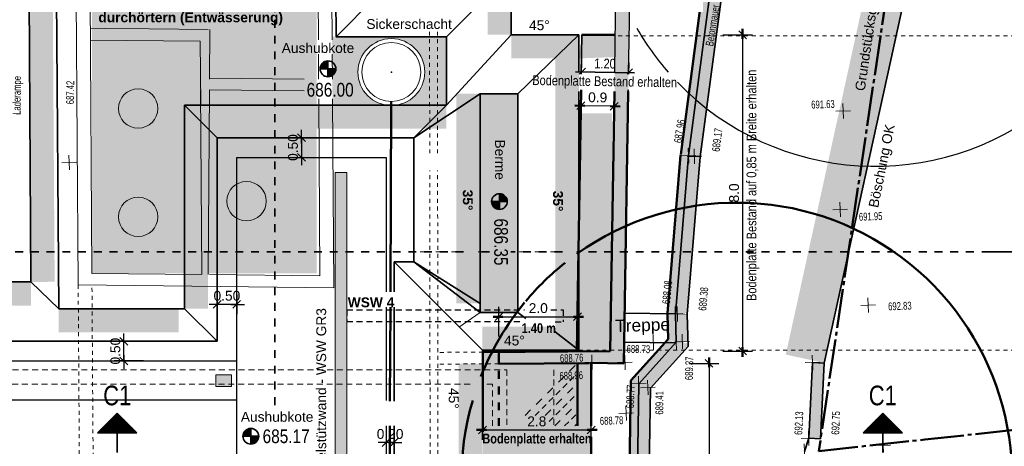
# Model space of a CAD drawing. Header units: metres. Extents: x 1 to 118, y 0 to 84.
# Tile 14 of 24: x 54 to 79, y 54 to 65. Entities that reach past the tile are written whole.
import ezdxf

# ---------------------------------------------------------------- set-up
doc = ezdxf.new("R2010")
doc.units = ezdxf.units.M
for name, pattern in [('ACHSE3', [1.25, 1, -0.1, 0.05, -0.1]), ('DURCHG', [0]), ('GESTR1', [0.4, 0.2, -0.2]), ('GESTR2', [0.25, 0.15, -0.1]), ('GESTR3', [0.2, 0.1, -0.1]), ('PUNKTE', [0.15, 0.05, -0.1])]:
    doc.linetypes.add(name, pattern=pattern)
for name, color, linetype in [('Anschüttung_Keller', 7, 'Continuous'), ('Arbeitsplanie_für_Herstellung_BPW__stat._erf._Anschüttung', 7, 'Continuous'), ('Aushub', 7, 'Continuous'), ('B_ume', 7, 'Continuous'), ('Bestand', 7, 'Continuous'), ('Dr_nage', 7, 'Continuous'), ('EG-Fundamente', 7, 'Continuous'), ('Gel_nde', 7, 'Continuous'), ('GEOMETRIE', 7, 'Continuous'), ('Grundst_cksgrenze', 7, 'Continuous'), ('H_henkoten', 7, 'Continuous'), ('HILFPU', 7, 'Continuous'), ('MAKET', 7, 'Continuous'), ('Mauern_Bestand', 7, 'Continuous'), ('OG', 7, 'Continuous'), ('SCHNPF', 7, 'Continuous'), ('SCHRAFF', 7, 'Continuous'), ('Spritzbeton', 7, 'Continuous'), ('St_tzmauer', 7, 'Continuous'), ('TEXTE', 7, 'Continuous')]:
    doc.layers.add(name, color=color, linetype=linetype)
doc.styles.add('Arial', font='arial.ttf')
doc.dimstyles.new('ISBSTRICH16E', dxfattribs={"dimtxt": 0.25, "dimasz": 0.1, "dimexe": 0.25, "dimexo": 0, "dimgap": 0.09, "dimtad": 1, "dimdec": 1, "dimzin": 0, "dimdsep": 46, "dimtxsty": 'Arial', "dimblk": 'ID16', "dimblk1": 'ID16', "dimblk2": 'ID16', "dimsah": 1, "dimcen": 0.09, "dimdle": 0.15, "dimclrd": 6, "dimclre": 6, "dimclrt": 6, "dimadec": 1, "dimazin": 0, "dimtfac": 1, "dimtdec": 4, "dimtix": 1, "dimtmove": 2, "dimatfit": 3, "dimfxl": 1, "dimtvp": 0.004, "dimtolj": 1, "dimtzin": 0, "dimarcsym": 0})
doc.dimstyles.new('ISBSTRICH18E', dxfattribs={"dimtxt": 0.25, "dimasz": 0.1, "dimexe": 0.25, "dimexo": 0, "dimgap": 0.09, "dimtad": 1, "dimdec": 1, "dimzin": 0, "dimdsep": 46, "dimtxsty": 'Arial', "dimblk": 'ID18', "dimblk1": 'ID18', "dimblk2": 'ID18', "dimsah": 1, "dimcen": 0.09, "dimdle": 0.15, "dimclrd": 180, "dimclre": 180, "dimclrt": 180, "dimadec": 1, "dimazin": 0, "dimtfac": 1, "dimtdec": 4, "dimtix": 1, "dimtmove": 2, "dimatfit": 3, "dimfxl": 1, "dimtvp": 0.004, "dimtolj": 1, "dimtzin": 0, "dimarcsym": 0})
doc.dimstyles.new('ISBSTRICH2E', dxfattribs={"dimtxt": 0.25, "dimasz": 0.1, "dimexe": 0.25, "dimexo": 0, "dimgap": 0.09, "dimtad": 1, "dimzin": 0, "dimdsep": 46, "dimtxsty": 'Arial', "dimblk": 'ID2', "dimblk1": 'ID2', "dimblk2": 'ID2', "dimsah": 1, "dimcen": 0.09, "dimdle": 0.15, "dimclrd": 1, "dimclre": 1, "dimclrt": 1, "dimazin": 0, "dimtfac": 1, "dimtdec": 4, "dimtix": 1, "dimtmove": 2, "dimatfit": 3, "dimfxl": 1, "dimtvp": 0.004, "dimtolj": 1, "dimtzin": 0, "dimarcsym": 0})
doc.dimstyles.new('ISBSTRICH4E', dxfattribs={"dimtxt": 0.25, "dimasz": 0.1, "dimexe": 0.25, "dimexo": 0, "dimgap": 0.09, "dimtad": 1, "dimzin": 0, "dimdsep": 46, "dimtxsty": 'Arial', "dimblk": 'ID4', "dimblk1": 'ID4', "dimblk2": 'ID4', "dimsah": 1, "dimcen": 0.09, "dimdle": 0.15, "dimclrd": 7, "dimclre": 7, "dimclrt": 7, "dimazin": 0, "dimtfac": 1, "dimtdec": 4, "dimtix": 1, "dimtmove": 2, "dimatfit": 3, "dimfxl": 1, "dimtvp": 0.004, "dimtolj": 1, "dimtzin": 0, "dimarcsym": 0})

# ---------------------------------------------------------------- blocks, each defined once
blk = doc.blocks.new('ID2')
at = {"color": 1, "linetype": 'DURCHG', "lineweight": 25}
for p, q in [((-1, -1), (1, 1)), ((1.5, 0), (-1, 0))]:
    blk.add_line(p, q, dxfattribs=at)
blk = doc.blocks.new('*D21')
at = {"layer": 'Defpoints', "color": 0}
for p in [(63.245, 54.807), (63.445, 54.807), (63.245, 54.38)]:
    blk.add_point(p, dxfattribs=at)
at = {"layer": 'MAKET', "color": 1, "lineweight": -2}
for p, q in [((63.245, 54.807), (63.245, 54.13)), ((63.445, 54.807), (63.445, 54.13)), ((63.145, 54.38), (63.045, 54.38)), ((63.445, 54.38), (63.245, 54.38)), ((63.545, 54.38), (63.645, 54.38))]:
    blk.add_line(p, q, dxfattribs=at)
at = {"layer": 'MAKET', "color": 1, "lineweight": -2, "xscale": 0.1, "yscale": 0.1, "zscale": 0.1}
blk.add_blockref('ID2', (63.245, 54.38), dxfattribs=at)
at = {"layer": 'MAKET', "color": 1, "lineweight": -2, "xscale": 0.1, "yscale": 0.1, "zscale": 0.1, "rotation": 180}
blk.add_blockref('ID2', (63.445, 54.38), dxfattribs=at)
at = {"layer": 'MAKET', "color": 1, "insert": (63.345, 54.598), "char_height": 0.25, "attachment_point": 5, "style": 'Arial'}
blk.add_mtext('\\A1;0.20', dxfattribs=at)
blk = doc.blocks.new('ID4')
at = {"color": 7, "linetype": 'DURCHG', "lineweight": 25}
for p, q in [((-1, -1), (1, 1)), ((1.5, 0), (-1, 0))]:
    blk.add_line(p, q, dxfattribs=at)
blk = doc.blocks.new('*D23')
at = {"layer": 'Defpoints', "color": 0}
for p in [(60.843, 62.138), (60.843, 61.638), (61.093, 61.638)]:
    blk.add_point(p, dxfattribs=at)
at = {"layer": 'MAKET', "color": 7, "lineweight": -2}
for p, q in [((60.843, 62.138), (61.343, 62.138)), ((61.093, 62.238), (61.093, 62.338)), ((61.093, 62.138), (61.093, 61.638)), ((60.843, 61.638), (61.343, 61.638)), ((61.093, 61.538), (61.093, 61.438))]:
    blk.add_line(p, q, dxfattribs=at)
at = {"layer": 'MAKET', "color": 7, "lineweight": -2, "xscale": 0.1, "yscale": 0.1, "zscale": 0.1}
for p, rotation in [((61.093, 62.138), 270), ((61.093, 61.638), 90)]:
    blk.add_blockref('ID4', p, dxfattribs=dict(at, rotation=rotation))
at = {"layer": 'MAKET', "color": 7, "insert": (60.876, 61.888), "char_height": 0.25, "attachment_point": 5, "rotation": 90, "style": 'Arial'}
blk.add_mtext('\\A1;0.50', dxfattribs=at)
blk = doc.blocks.new('*D27')
at = {"layer": 'Defpoints', "color": 0}
for p in [(56.576, 56.957), (57.076, 56.957), (57.076, 56.457)]:
    blk.add_point(p, dxfattribs=at)
at = {"layer": 'MAKET', "color": 7, "lineweight": -2}
for p, q in [((56.576, 57.057), (56.576, 57.157)), ((57.076, 56.957), (56.326, 56.957)), ((56.576, 56.457), (56.576, 56.957)), ((57.076, 56.457), (56.326, 56.457)), ((56.576, 56.357), (56.576, 56.257))]:
    blk.add_line(p, q, dxfattribs=at)
at = {"layer": 'MAKET', "color": 7, "lineweight": -2, "xscale": 0.1, "yscale": 0.1, "zscale": 0.1}
for p, rotation in [((56.576, 56.957), 270), ((56.576, 56.457), 90)]:
    blk.add_blockref('ID4', p, dxfattribs=dict(at, rotation=rotation))
at = {"layer": 'MAKET', "color": 7, "insert": (56.359, 56.707), "char_height": 0.25, "attachment_point": 5, "rotation": 90, "style": 'Arial'}
blk.add_mtext('\\A1;0.50', dxfattribs=at)
blk = doc.blocks.new('*D28')
at = {"layer": 'Defpoints', "color": 0}
for p in [(58.945, 58.147), (59.445, 58.147), (58.945, 57.897)]:
    blk.add_point(p, dxfattribs=at)
at = {"layer": 'MAKET', "color": 7, "lineweight": -2}
for p, q in [((58.945, 58.147), (58.945, 57.647)), ((59.445, 58.147), (59.445, 57.647)), ((58.845, 57.897), (58.745, 57.897)), ((59.445, 57.897), (58.945, 57.897)), ((59.545, 57.897), (59.645, 57.897))]:
    blk.add_line(p, q, dxfattribs=at)
at = {"layer": 'MAKET', "color": 7, "lineweight": -2, "xscale": 0.1, "yscale": 0.1, "zscale": 0.1}
blk.add_blockref('ID4', (58.945, 57.897), dxfattribs=at)
at = {"layer": 'MAKET', "color": 7, "lineweight": -2, "xscale": 0.1, "yscale": 0.1, "zscale": 0.1, "rotation": 180}
blk.add_blockref('ID4', (59.445, 57.897), dxfattribs=at)
at = {"layer": 'MAKET', "color": 7, "insert": (59.195, 58.115), "char_height": 0.25, "attachment_point": 5, "style": 'Arial'}
blk.add_mtext('\\A1;0.50', dxfattribs=at)
blk = doc.blocks.new('DIM26')
at = {"layer": 'Aushub', "color": 7, "linetype": 'DURCHG', "lineweight": 35}
for p, q in [((59.803, 54.341), (59.803, 54.741)), ((59.603, 54.541), (60.003, 54.541))]:
    blk.add_line(p, q, dxfattribs=at)
blk.add_circle((59.803, 54.541), 0.2, dxfattribs=at)
blk = doc.blocks.new('DIM27')
at = {"layer": 'Aushub', "color": 7, "style": 'Arial', "width": 0.8}
blk.add_text('685.17', height=0.35, rotation=360, dxfattribs=at).set_placement((60.103, 54.366))
blk = doc.blocks.new('DIM49')
at = {"layer": 'Aushub', "color": 7, "linetype": 'DURCHG', "lineweight": 35}
for p, q in [((61.566, 63.891), (61.966, 63.891)), ((61.766, 63.691), (61.766, 64.091))]:
    blk.add_line(p, q, dxfattribs=at)
blk.add_circle((61.766, 63.891), 0.2, dxfattribs=at)
blk = doc.blocks.new('DIM50')
at = {"layer": 'Aushub', "color": 7, "style": 'Arial', "width": 0.8}
blk.add_text('686.00', height=0.35, rotation=360, dxfattribs=at).set_placement((61.223, 63.183))
blk = doc.blocks.new('DIM51')
at = {"layer": 'Aushub', "color": 7, "linetype": 'DURCHG', "lineweight": 35}
for p, q in [((66.126, 60.713), (66.126, 60.313)), ((65.926, 60.513), (66.326, 60.513))]:
    blk.add_line(p, q, dxfattribs=at)
blk.add_circle((66.126, 60.513), 0.2, dxfattribs=at)
blk = doc.blocks.new('DIM52')
at = {"layer": 'Aushub', "color": 7, "style": 'Arial', "width": 0.8}
blk.add_text('686.35', height=0.35, rotation=630, dxfattribs=at).set_placement((65.993, 60.083))
blk = doc.blocks.new('ID18')
at = {"color": 180, "linetype": 'DURCHG', "lineweight": 25}
blk.add_line((-1, -1), (1, 1), dxfattribs=at)
at = {"color": 180, "linetype": 'DURCHG', "lineweight": 50}
blk.add_line((1.5, 0), (-1, 0), dxfattribs=at)
blk = doc.blocks.new('*D63')
at = {"layer": 'Defpoints', "color": 0}
for p in [(71.811, 64.758), (71.811, 56.709), (72.311, 56.709)]:
    blk.add_point(p, dxfattribs=at)
at = {"layer": 'MAKET', "color": 180, "lineweight": -2}
for p, q in [((71.811, 64.758), (72.561, 64.758)), ((72.311, 64.658), (72.311, 56.809)), ((71.811, 56.709), (72.561, 56.709))]:
    blk.add_line(p, q, dxfattribs=at)
at = {"layer": 'MAKET', "color": 180, "lineweight": -2, "xscale": 0.1, "yscale": 0.1, "zscale": 0.1}
for p, rotation in [((72.311, 64.758), 90.0000000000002), ((72.311, 56.709), 270.0000000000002)]:
    blk.add_blockref('ID18', p, dxfattribs=dict(at, rotation=rotation))
at = {"layer": 'MAKET', "color": 180, "insert": (72.094, 60.733), "char_height": 0.25, "attachment_point": 5, "rotation": 90, "style": 'Arial'}
blk.add_mtext('\\A1;8.0', dxfattribs=at)
blk = doc.blocks.new('DIM56')
at = {"layer": 'MAKET', "color": 180, "linetype": 'DURCHG', "lineweight": 25}
for p, q in [((68.156, 63.758), (68.311, 63.908)), ((69.376, 63.758), (69.511, 63.889))]:
    blk.add_line(p, q, dxfattribs=at)
at = {"layer": 'MAKET', "color": 190, "linetype": 'DURCHG', "lineweight": 35}
for p, q in [((69.56, 63.788), (68.06, 63.812)), ((68.202, 63.31), (68.203, 63.353)), ((69.402, 63.291), (69.403, 63.353))]:
    blk.add_line(p, q, dxfattribs=at)
at = {"layer": 'MAKET', "color": 4}
for p in [(68.21, 63.81), (69.41, 63.791)]:
    blk.add_point(p, dxfattribs=at)
at = {"layer": 'MAKET', "color": 190, "style": 'Arial', "width": 0.8}
blk.add_text('1.20', height=0.25, rotation=359.1, dxfattribs=at).set_placement((68.539, 63.905))
blk = doc.blocks.new('*D65')
at = {"layer": 'Defpoints', "color": 0}
for p in [(68.2, 63.202), (69.05, 63.188), (68.196, 62.952)]:
    blk.add_point(p, dxfattribs=at)
at = {"layer": 'MAKET', "color": 180, "lineweight": -2}
for p, q in [((68.2, 63.202), (68.192, 62.702)), ((69.05, 63.188), (69.042, 62.689)), ((68.946, 62.94), (68.296, 62.951))]:
    blk.add_line(p, q, dxfattribs=at)
at = {"layer": 'MAKET', "color": 180, "lineweight": -2, "xscale": 0.1, "yscale": 0.1, "zscale": 0.1}
for p, rotation in [((68.196, 62.952), 179.0773023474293), ((69.046, 62.938), 359.0773023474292)]:
    blk.add_blockref('ID18', p, dxfattribs=dict(at, rotation=rotation))
at = {"layer": 'MAKET', "color": 180, "insert": (68.625, 63.163), "char_height": 0.25, "attachment_point": 5, "rotation": 359.0773, "style": 'Arial'}
blk.add_mtext('\\A1;0.9', dxfattribs=at)
blk = doc.blocks.new('DIM58')
at = {"layer": 'MAKET', "color": 190, "linetype": 'DURCHG', "lineweight": 35}
for p, q in [((68.209, 63.758), (68.214, 64.06)), ((69.409, 63.758), (69.414, 64.041))]:
    blk.add_line(p, q, dxfattribs=at)
blk = doc.blocks.new('ID16')
at = {"color": 6, "linetype": 'DURCHG', "lineweight": 25}
blk.add_line((-1, -1), (1, 1), dxfattribs=at)
at = {"color": 6, "linetype": 'DURCHG', "lineweight": 50}
blk.add_line((1.5, 0), (-1, 0), dxfattribs=at)
blk = doc.blocks.new('*D100')
at = {"layer": 'Defpoints', "color": 0}
for p in [(68.114, 57.583), (66.115, 57.083), (68.114, 57.083)]:
    blk.add_point(p, dxfattribs=at)
at = {"layer": 'MAKET', "color": 6, "lineweight": -2}
for p, q in [((66.115, 57.083), (66.115, 57.833)), ((68.114, 57.083), (68.114, 57.833)), ((66.215, 57.583), (68.014, 57.583))]:
    blk.add_line(p, q, dxfattribs=at)
at = {"layer": 'MAKET', "color": 6, "lineweight": -2, "xscale": 0.1, "yscale": 0.1, "zscale": 0.1, "rotation": 180}
blk.add_blockref('ID16', (66.115, 57.583), dxfattribs=at)
at = {"layer": 'MAKET', "color": 6, "lineweight": -2, "xscale": 0.1, "yscale": 0.1, "zscale": 0.1}
blk.add_blockref('ID16', (68.114, 57.583), dxfattribs=at)
at = {"layer": 'MAKET', "color": 6, "insert": (67.114, 57.8), "char_height": 0.25, "attachment_point": 5, "style": 'Arial'}
blk.add_mtext('\\A1;2.0', dxfattribs=at)
blk = doc.blocks.new('*D102')
at = {"layer": 'Defpoints', "color": 0}
for p in [(68.46, 54.701), (65.695, 54.451), (68.46, 54.451)]:
    blk.add_point(p, dxfattribs=at)
at = {"layer": 'MAKET', "color": 180, "lineweight": -2}
for p, q in [((65.695, 54.451), (65.695, 54.951)), ((68.46, 54.451), (68.46, 54.951)), ((65.795, 54.701), (68.36, 54.701))]:
    blk.add_line(p, q, dxfattribs=at)
at = {"layer": 'MAKET', "color": 180, "lineweight": -2, "xscale": 0.1, "yscale": 0.1, "zscale": 0.1, "rotation": 180}
blk.add_blockref('ID18', (65.695, 54.701), dxfattribs=at)
at = {"layer": 'MAKET', "color": 180, "lineweight": -2, "xscale": 0.1, "yscale": 0.1, "zscale": 0.1}
blk.add_blockref('ID18', (68.46, 54.701), dxfattribs=at)
at = {"layer": 'MAKET', "color": 180, "insert": (67.077, 54.919), "char_height": 0.25, "attachment_point": 5, "style": 'Arial'}
blk.add_mtext('\\A1;2.8', dxfattribs=at)
blk = doc.blocks.new('*D109')
at = {"layer": 'Defpoints', "color": 0}
for p in [(70.957, 56.395), (70.957, 48.241), (71.457, 48.241)]:
    blk.add_point(p, dxfattribs=at)
at = {"layer": 'MAKET', "color": 6, "lineweight": -2}
for p, q in [((70.957, 56.395), (71.707, 56.395)), ((71.457, 56.295), (71.457, 48.341)), ((70.957, 48.241), (71.707, 48.241))]:
    blk.add_line(p, q, dxfattribs=at)
at = {"layer": 'MAKET', "color": 6, "lineweight": -2, "xscale": 0.1, "yscale": 0.1, "zscale": 0.1}
for p, rotation in [((71.457, 56.395), 90.0000000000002), ((71.457, 48.241), 270.0000000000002)]:
    blk.add_blockref('ID16', p, dxfattribs=dict(at, rotation=rotation))
at = {"layer": 'MAKET', "color": 6, "insert": (71.24, 52.318), "char_height": 0.25, "attachment_point": 5, "rotation": 90, "style": 'Arial'}
blk.add_mtext('\\A1;8.2', dxfattribs=at)

msp = doc.modelspace()

# ---------------------------------------------------------------- hatches: boundary and pattern name
at = {"layer": 'Anschüttung_Keller'}
msp.add_hatch(color=9, dxfattribs=at).paths.add_polyline_path([(55.761, 58.686), (61.479, 58.686), (61.479, 70.944), (55.761, 70.944)])
at = {"layer": 'Arbeitsplanie_für_Herstellung_BPW__stat._erf._Anschüttung'}
for points in [[(65.634, 57.691), (66.595, 57.691), (66.595, 63.256), (65.634, 63.256)], [(66.11, 56.395), (68.11, 56.395), (66.11, 56.405)], [(66.11, 52.262), (68.11, 52.262), (68.11, 56.395), (66.11, 56.395)]]:
    msp.add_hatch(color=6, dxfattribs=at).paths.add_polyline_path(points)
at = {"layer": 'Aushub'}
for color, points in [(7, [(54.212, 58.472), (54.814, 58.472), (54.72, 72.615), (54.118, 72.615)]), (7, [(65.826, 64.758), (66.428, 64.758), (66.428, 66.359), (65.826, 66.359)]), (9, [(61.871, 64.659), (64.778, 64.659), (64.778, 64.709), (61.871, 64.709)]), (9, [(61.877, 63.809), (62.527, 63.809, -0.414214), (63.377, 64.659), (61.871, 64.659)]), (9, [(64.227, 63.809), (64.778, 63.809), (64.778, 64.659), (63.377, 64.659, -0.414214)]), (7, [(66.428, 64.156), (68.148, 64.156), (68.148, 64.758), (66.428, 64.758)]), (9, [(67.546, 56.731), (68.148, 56.731), (68.148, 64.457), (67.546, 64.457)]), (7, [(61.566, 63.891), (61.766, 63.891), (61.766, 64.091, 0.414214)]), (7, [(61.766, 63.691, 0.414214), (61.966, 63.891), (61.766, 63.891)]), (9, [(61.883, 62.968), (63.257, 62.968, -0.373259), (62.527, 63.809), (61.877, 63.809)]), (9, [(63.497, 62.968), (64.778, 62.968), (64.778, 63.809), (64.227, 63.809, -0.373259)]), (9, [(65.032, 57.921), (65.634, 57.921), (65.634, 63.256), (65.032, 63.256)]), (7, [(58.115, 57.787), (58.717, 57.787), (58.717, 62.997), (58.115, 62.997)]), (7, [(58.717, 62.967), (64.778, 62.967), (64.778, 62.968)]), (7, [(58.717, 62.366), (64.778, 62.366), (64.778, 62.967), (58.717, 62.967)]), (9, [(63.377, 62.959, 0.03547), (63.497, 62.968), (63.257, 62.968, 0.03547)]), (7, [(58.717, 62.365), (64.778, 62.366), (58.717, 62.366)]), (7, [(66.126, 60.513), (66.326, 60.513, 0.414214), (66.126, 60.713)]), (7, [(66.126, 60.313), (66.126, 60.513), (65.926, 60.513, 0.414214)]), (7, [(49.484, 57.865), (54.212, 57.865), (54.212, 58.467), (49.484, 58.467)]), (7, [(54.212, 58.467), (54.814, 58.472), (54.212, 58.472)]), (7, [(54.917, 57.185), (57.965, 57.185), (57.965, 57.787), (54.917, 57.787)]), (7, [(65.695, 56.731), (67.854, 56.731), (67.854, 57.333), (65.695, 57.333)]), (7, [(65.093, 49.725), (65.695, 49.725), (65.695, 56.386), (65.093, 56.386)]), (7, [(59.603, 54.541), (59.803, 54.541), (59.803, 54.741, 0.414214)]), (7, [(59.803, 54.341, 0.414214), (60.003, 54.541), (59.803, 54.541)])]:
    msp.add_hatch(color=color, dxfattribs=at).paths.add_polyline_path(points)
at = {"layer": 'Bestand'}
for points in [[(68.475, 28.757), (67.903, 28.757), (68.026, 49.116), (66.119, 48.241), (66.118, 49.496), (68.118, 49.512), (68.11, 56.395), (66.11, 56.387), (66.109, 56.687), (68.946, 56.709), (69.174, 70.875), (61.939, 70.95), (61.942, 71.3), (69.529, 71.221), (69.291, 56.394), (68.46, 56.406), (68.465, 48.579), (68.593, 48.564), (68.475, 28.757)], [(69.075, 64.758), (68.225, 64.758), (68.148, 64.156), (69.066, 64.19), (69.075, 64.758)], [(68.193, 62.756), (68.989, 62.755), (68.999, 60.014), (68.946, 56.709), (68.095, 56.703), (68.193, 62.756)], [(65.705, 56.684), (65.695, 49.362), (64.695, 49.362), (64.695, 36.178), (64.189, 36.178), (64.189, 32.342), (65.405, 32.342), (65.415, 27.425), (68.371, 27.906), (68.46, 56.406), (65.705, 56.684)]]:
    msp.add_hatch(color=180, dxfattribs=at).paths.add_polyline_path(points)
at = {"layer": 'Gel_nde'}
for points in [[(73.409, 56.62), (74.434, 56.62), (76.428, 65.704), (75.402, 65.704)], [(74.387, 56.405), (74.434, 56.62), (73.409, 56.62)]]:
    msp.add_hatch(color=7, dxfattribs=at).paths.add_polyline_path(points)
at = {"layer": 'Mauern_Bestand'}
for points in [[(70.934, 61.682), (71.236, 61.682), (71.902, 66.691), (71.599, 66.691)], [(70.603, 57.676), (70.904, 57.676), (71.232, 61.65), (70.931, 61.65)], [(70.931, 61.65), (71.232, 61.65), (71.236, 61.682), (70.934, 61.682)], [(70.602, 57.655), (70.603, 57.676), (69.311, 57.676)], [(70.602, 57.646), (70.902, 57.646), (70.903, 57.655), (70.602, 57.655)], [(70.62, 56.936), (70.92, 56.936), (70.902, 57.646), (70.602, 57.646)], [(69.388, 56.935), (70.62, 56.935), (70.62, 56.936), (69.299, 56.936)], [(70.603, 56.915), (70.62, 56.935), (69.388, 56.935)], [(70.519, 56.823), (70.923, 56.823), (70.921, 56.915), (70.603, 56.915)], [(69.669, 55.879), (70.073, 55.879), (70.923, 56.823), (70.519, 56.823)], [(74.387, 56.405), (74.088, 56.42), (73.991, 54.489), (74.291, 54.474), (74.387, 56.405)], [(73.991, 54.489), (74.291, 54.474), (74.387, 56.405), (74.088, 56.42), (73.991, 54.489)], [(69.667, 55.762), (69.967, 55.762), (70.073, 55.879), (69.669, 55.879)], [(69.572, 49.51), (69.872, 49.51), (69.967, 55.762), (69.667, 55.762)]]:
    msp.add_hatch(color=7, dxfattribs=at).paths.add_polyline_path(points)
at = {"layer": 'SCHRAFF'}
for points in [[(61.944, 34.101), (62.245, 34.101), (62.245, 61.257), (61.944, 61.257)], [(58.915, 55.807), (59.315, 55.807), (59.315, 56.107), (58.915, 56.107)]]:
    msp.add_hatch(color=9, dxfattribs=at).paths.add_polyline_path(points)
at = {"layer": 'Spritzbeton'}
for points in [[(71.971, 71.335), (71.73, 71.34), (71.942, 71.011), (71.674, 68.883), (71.071, 64.232), (70.736, 61.708), (70.934, 61.682), (71.604, 66.729), (72.149, 71.058), (71.971, 71.335)], [(70.736, 61.708), (70.568, 59.685), (70.402, 57.671), (70.418, 57.009), (70.62, 56.935), (70.602, 57.655), (70.768, 59.668), (70.934, 61.682), (70.736, 61.708)], [(70.418, 57.009), (69.47, 55.958), (69.375, 49.671), (69.135, 49.619), (69.045, 45.812), (69.243, 45.729), (69.332, 49.457), (69.572, 49.51), (69.669, 55.879), (70.603, 56.915), (70.418, 57.009)]]:
    msp.add_hatch(color=4, dxfattribs=at).paths.add_polyline_path(points)

# ---------------------------------------------------------------- linework, layer by layer
at = {"layer": 'Anschüttung_Keller', "color": 9, "linetype": 'DURCHG', "lineweight": 13}
for centre in [(56.937, 62.88), (59.695, 60.522), (56.937, 60.124)]:
    msp.add_circle(centre, 0.5, dxfattribs=at)
at = {"layer": 'Arbeitsplanie_für_Herstellung_BPW__stat._erf._Anschüttung', "color": 6, "linetype": 'GESTR1', "lineweight": 50}
msp.add_line((66.112, 54.803), (66.109, 56.687), dxfattribs=at)
at = {"layer": 'Arbeitsplanie_für_Herstellung_BPW__stat._erf._Anschüttung', "color": 6, "linetype": 'GESTR1', "lineweight": 25}
for p, q in [((66.779, 55.069), (68.11, 56.4)), ((67.288, 55.069), (68.11, 55.891)), ((67.531, 54.803), (68.11, 55.382)), ((68.04, 54.803), (68.11, 54.873))]:
    msp.add_line(p, q, dxfattribs=at)
at = {"layer": 'Arbeitsplanie_für_Herstellung_BPW__stat._erf._Anschüttung', "color": 6, "linetype": 'GESTR2', "lineweight": 25}
for p, q in [((67.033, 55.069), (68.11, 56.145)), ((67.387, 54.913), (68.11, 55.636)), ((67.785, 54.803), (68.11, 55.127))]:
    msp.add_line(p, q, dxfattribs=at)
at = {"layer": 'Aushub', "color": 7, "linetype": 'DURCHG', "lineweight": 35}
for p, q in [((54.118, 72.615), (54.212, 58.467)), ((54.822, 71.915), (54.917, 57.787)), ((61.931, 70.95), (61.972, 64.709)), ((63.611, 66.359), (61.972, 64.709)), ((66.428, 66.359), (64.778, 64.709)), ((66.428, 64.758), (66.428, 66.359)), ((64.778, 64.709), (61.972, 64.709)), ((66.428, 64.758), (64.778, 62.968)), ((64.778, 62.968), (64.778, 64.709)), ((68.148, 64.758), (66.428, 64.758)), ((66.595, 63.256), (68.148, 64.758)), ((68.148, 63.803), (68.148, 64.758)), ((65.634, 63.256), (63.948, 62.138)), ((65.634, 63.256), (66.595, 63.256)), ((65.634, 63.256), (65.634, 57.691)), ((66.595, 63.256), (66.595, 57.691)), ((68.148, 56.731), (68.148, 63.318)), ((58.945, 62.138), (58.115, 62.968)), ((58.115, 57.787), (58.115, 62.968)), ((58.115, 62.968), (64.778, 62.968)), ((63.948, 62.138), (64.778, 62.968)), ((58.945, 62.138), (63.948, 62.138)), ((58.945, 56.957), (58.945, 62.138)), ((63.948, 62.138), (63.948, 58.981)), ((63.445, 58.981), (63.948, 58.981)), ((65.695, 56.731), (63.445, 58.981)), ((63.445, 58.216), (63.445, 58.981)), ((65.634, 57.921), (63.948, 58.981)), ((65.634, 57.691), (63.948, 58.981)), ((49.004, 58.467), (54.212, 58.467)), ((54.212, 58.467), (54.917, 57.787)), ((54.917, 57.787), (58.115, 57.787)), ((58.945, 56.957), (58.115, 57.787)), ((63.445, 55.435), (63.445, 57.823)), ((65.634, 57.691), (66.595, 57.691)), ((66.595, 57.691), (66.794, 57.539)), ((67.543, 57.195), (68.148, 56.731)), ((47.494, 56.957), (58.945, 56.957)), ((65.695, 56.731), (68.148, 56.731)), ((65.695, 54.643), (65.695, 56.731)), ((63.445, 51.622), (63.445, 54.807))]:
    msp.add_line(p, q, dxfattribs=at)
at = {"layer": 'Aushub', "color": 7, "linetype": 'DURCHG', "lineweight": 18}
msp.add_line((65.107, 57.323), (65.634, 57.691), dxfattribs=at)
at = {"layer": 'B_ume', "color": 84, "linetype": 'DURCHG', "lineweight": 25}
for start, end in [(224.0189, 203.6893), (209.8605, 221.1818)]:
    msp.add_arc((75.688, 68.412), 7, start, end, dxfattribs=at)
at = {"layer": 'B_ume', "color": 84, "linetype": 'DURCHG', "lineweight": 50}
for start, end in [(269.163, 125.5202), (128.6109, 140.0457), (140.4487, 158.4251), (163.6741, 232.4096)]:
    msp.add_arc((72.164, 53.485), 7, start, end, dxfattribs=at)
at = {"layer": 'Bestand', "color": 9, "linetype": 'DURCHG', "lineweight": 13}
for p, q in [((55.326, 71.353), (55.413, 58.39)), ((61.827, 71.301), (61.871, 64.631)), ((55.679, 71.008), (55.761, 58.686)), ((61.479, 70.944), (61.521, 64.631)), ((58.717, 64.891), (55.719, 64.924)), ((56.073, 64.92), (55.719, 64.924)), ((58.763, 64.891), (58.754, 63.624)), ((58.519, 64.593), (55.721, 64.623)), ((58.519, 64.593), (58.529, 62.979)), ((61.524, 64.261), (61.528, 63.628)), ((61.874, 64.261), (61.878, 63.628)), ((61.157, 63.628), (58.754, 63.654)), ((58.527, 63.356), (58.558, 58.655)), ((58.752, 63.354), (58.721, 58.654)), ((58.75, 62.979), (58.752, 63.324)), ((61.157, 63.328), (58.752, 63.354)), ((61.531, 63.127), (61.562, 58.623)), ((61.881, 63.127), (61.914, 58.319)), ((58.558, 58.655), (55.761, 58.686)), ((61.562, 58.623), (58.752, 58.653)), ((61.914, 58.319), (55.413, 58.39))]:
    msp.add_line(p, q, dxfattribs=at)
at = {"layer": 'Bestand', "color": 180, "linetype": 'DURCHG', "lineweight": 25}
for p, q in [((69.422, 64.577), (69.529, 71.221)), ((69.072, 64.577), (69.174, 70.875)), ((69.06, 63.803), (69.072, 64.577)), ((69.41, 63.803), (69.422, 64.577))]:
    msp.add_line(p, q, dxfattribs=at)
at = {"layer": 'Bestand', "color": 254, "linetype": 'GESTR3', "lineweight": 13}
for p, q in [((64.353, 61.742), (64.35, 64.83)), ((64.553, 61.742), (64.55, 64.83)), ((64.368, 49.483), (64.354, 61.301)), ((64.568, 49.484), (64.554, 61.301)), ((55.413, 58.39), (55.473, 49.413)), ((55.823, 49.416), (55.763, 58.386)), ((66.109, 56.687), (64.559, 56.675)), ((66.11, 56.387), (64.56, 56.375))]:
    msp.add_line(p, q, dxfattribs=at)
at = {"layer": 'Bestand', "color": 190, "linetype": 'DURCHG', "lineweight": 35}
msp.add_line((68.209, 63.758), (68.225, 64.758), dxfattribs=at)
at = {"layer": 'Bestand', "color": 180, "linetype": 'DURCHG', "lineweight": 50}
for p, q in [((68.225, 64.758), (69.075, 64.758)), ((68.095, 56.703), (68.203, 63.353)), ((68.946, 56.709), (69.052, 63.318)), ((69.291, 56.394), (69.402, 63.318)), ((68.946, 56.709), (65.705, 56.684)), ((65.705, 54.643), (65.705, 56.684)), ((66.109, 56.687), (66.11, 56.387)), ((66.11, 56.387), (68.415, 56.405)), ((68.112, 54.803), (68.11, 56.405)), ((68.46, 56.406), (69.291, 56.394)), ((68.462, 54.803), (68.46, 56.406)), ((68.469, 48.578), (68.462, 54.523))]:
    msp.add_line(p, q, dxfattribs=at)
at = {"layer": 'Bestand', "color": 7, "linetype": 'GESTR3', "lineweight": 18}
msp.add_line((64.557, 56.675), (64.559, 56.675), dxfattribs=at)
at = {"layer": 'Bestand', "color": 180, "linetype": 'GESTR1', "lineweight": 25}
msp.add_line((68.459, 54.408), (68.461, 54.406), dxfattribs=at)
at = {"layer": 'Dr_nage', "color": 140, "linetype": 'DURCHG', "lineweight": 50}
for p, q in [((63.374, 63.059), (63.354, 58.216)), ((63.352, 57.823), (63.343, 55.435)), ((63.34, 54.807), (63.295, 43.645))]:
    msp.add_line(p, q, dxfattribs=at)
at = {"layer": 'Dr_nage', "color": 7, "linetype": 'DURCHG', "lineweight": 18}
for radius in [0.85, 0.75]:
    msp.add_circle((63.377, 63.809), radius, dxfattribs=at)
at = {"layer": 'Dr_nage', "color": 4}
for p in [(63.377, 63.809), (63.377, 63.809), (63.377, 63.809), (63.374, 63.038)]:
    msp.add_point(p, dxfattribs=at)
at = {"layer": 'EG-Fundamente', "color": 7, "linetype": 'DURCHG', "lineweight": 25}
for p, q in [((59.445, 61.638), (63.245, 61.638)), ((59.445, 53.072), (59.445, 61.638)), ((63.245, 61.638), (63.245, 58.216)), ((63.245, 57.823), (63.245, 55.449)), ((47.982, 56.457), (59.445, 56.457)), ((59.445, 55.457), (47.982, 55.457)), ((63.245, 54.688), (63.245, 51.822))]:
    msp.add_line(p, q, dxfattribs=at)
at = {"layer": 'EG-Fundamente', "color": 7, "linetype": 'DURCHG', "lineweight": 18}
for p, q in [((61.945, 61.257), (61.945, 52.571)), ((61.945, 61.256), (62.245, 61.256)), ((62.245, 61.257), (62.245, 37.832)), ((59.315, 56.107), (58.915, 56.107)), ((58.915, 56.107), (58.915, 55.807)), ((59.315, 55.807), (59.315, 56.107)), ((58.915, 55.807), (59.315, 55.807))]:
    msp.add_line(p, q, dxfattribs=at)
at = {"layer": 'Gel_nde', "color": 7, "linetype": 'DURCHG', "lineweight": 35}
for p, q in [((74.387, 56.405), (76.428, 65.704)), ((73.991, 54.489), (73.883, 54.157))]:
    msp.add_line(p, q, dxfattribs=at)
at = {"layer": 'GEOMETRIE', "color": 7, "linetype": 'PUNKTE', "lineweight": 18}
for p, q in [((91.245, 64.728), (69.075, 64.728)), ((65.211, 59.231), (63.948, 59.231)), ((65.872, 59.231), (65.582, 59.231)), ((67.726, 59.231), (66.413, 59.231)), ((91.245, 56.731), (68.097, 56.731))]:
    msp.add_line(p, q, dxfattribs=at)
at = {"layer": 'Grundst_cksgrenze', "color": 54, "linetype": 'ACHSE3', "lineweight": 50}
for p, q in [((76.199, 67.289), (74.25, 54.164)), ((76.942, 54.457), (85.765, 55.402)), ((74.25, 54.164), (76.942, 54.457))]:
    msp.add_line(p, q, dxfattribs=at)
at = {"layer": 'H_henkoten', "color": 9, "linetype": 'DURCHG', "lineweight": 13}
for p, q in [((74.863, 63.006), (74.875, 62.631)), ((74.682, 62.812), (75.056, 62.825)), ((70.927, 61.869), (70.94, 61.494)), ((55.179, 61.693), (55.192, 61.318)), ((70.746, 61.675), (71.121, 61.688)), ((70.897, 61.658), (71.272, 61.671)), ((71.078, 61.852), (71.091, 61.477)), ((54.998, 61.499), (55.373, 61.512)), ((74.785, 60.498), (74.798, 60.123)), ((74.604, 60.304), (74.979, 60.317)), ((75.315, 57.869), (75.69, 57.882)), ((75.496, 58.063), (75.509, 57.688)), ((70.414, 57.648), (70.789, 57.661)), ((70.463, 57.646), (70.837, 57.659)), ((70.595, 57.842), (70.608, 57.467)), ((70.644, 57.84), (70.657, 57.465)), ((70.035, 57.112), (70.048, 56.737)), ((70.614, 57.122), (70.627, 56.747)), ((70.77, 57.137), (70.782, 56.762)), ((69.854, 56.918), (70.229, 56.931)), ((70.433, 56.928), (70.808, 56.941)), ((70.589, 56.943), (70.963, 56.956)), ((68.475, 56.61), (68.488, 56.236)), ((69.312, 56.608), (69.325, 56.233)), ((74.081, 56.607), (74.094, 56.233)), ((68.294, 56.417), (68.669, 56.43)), ((69.131, 56.414), (69.506, 56.427)), ((73.9, 56.414), (74.275, 56.427)), ((69.481, 55.873), (69.856, 55.886)), ((69.662, 56.067), (69.675, 55.692)), ((69.892, 55.97), (69.905, 55.595)), ((69.711, 55.776), (70.086, 55.789)), ((69.163, 55.12), (69.538, 55.133)), ((69.344, 55.314), (69.357, 54.939)), ((73.985, 54.676), (73.998, 54.302)), ((73.804, 54.482), (74.179, 54.495)), ((73.877, 54.345), (73.89, 53.97)), ((75.879, 54.499), (75.892, 54.124)), ((75.698, 54.305), (76.073, 54.318))]:
    msp.add_line(p, q, dxfattribs=at)
at = {"layer": 'HILFPU', "color": 4}
msp.add_point((71.336, 64.706), dxfattribs=at)
at = {"layer": 'Mauern_Bestand', "color": 7, "linetype": 'DURCHG', "lineweight": 35}
for p, q in [((71.604, 66.729), (70.934, 61.682)), ((71.902, 66.691), (71.232, 61.65)), ((70.934, 61.682), (70.602, 57.655)), ((71.232, 61.65), (70.902, 57.646)), ((70.602, 57.655), (69.311, 57.676)), ((70.602, 57.655), (70.62, 56.935)), ((70.902, 57.646), (70.923, 56.823)), ((70.603, 56.915), (69.299, 56.936)), ((70.62, 56.935), (69.669, 55.879)), ((70.923, 56.823), (69.967, 55.762)), ((73.991, 54.489), (74.088, 56.42)), ((74.088, 56.42), (74.387, 56.405)), ((74.291, 54.474), (74.387, 56.405)), ((69.669, 55.879), (69.572, 49.51)), ((69.967, 55.762), (69.869, 49.268)), ((73.991, 54.489), (74.291, 54.474))]:
    msp.add_line(p, q, dxfattribs=at)
at = {"layer": 'OG', "color": 4, "linetype": 'GESTR2', "lineweight": 20}
for p, q in [((47.244, 56.231), (66.314, 56.231)), ((66.314, 56.231), (66.314, 54.803)), ((67.514, 56.231), (67.514, 54.803)), ((65.383, 55.866), (47.609, 55.866)), ((65.949, 55.866), (65.808, 55.866)), ((65.949, 54.803), (65.949, 55.866))]:
    msp.add_line(p, q, dxfattribs=at)
at = {"layer": 'SCHNPF', "color": 7, "linetype": 'GESTR1', "lineweight": 35}
for p, q in [((60.415, 55.334), (60.415, 70.137)), ((65.211, 59.233), (51.514, 59.233)), ((65.872, 59.233), (65.582, 59.233)), ((67.726, 59.233), (66.413, 59.233)), ((78.592, 59.233), (68.097, 59.233))]:
    msp.add_line(p, q, dxfattribs=at)
at = {"layer": 'SCHNPF', "color": 7, "linetype": 'DURCHG', "lineweight": 35}
for p, q in [((78.592, 59.233), (79.592, 59.233)), ((56.405, 55.129), (55.905, 54.629)), ((56.375, 55.098), (56.435, 55.098)), ((56.39, 55.113), (56.42, 55.113)), ((56.405, 54.129), (56.405, 55.129)), ((56.905, 54.629), (56.405, 55.129)), ((75.376, 54.629), (75.876, 55.129)), ((75.906, 55.098), (75.846, 55.098)), ((75.891, 55.113), (75.861, 55.113)), ((75.876, 54.129), (75.876, 55.129)), ((75.876, 55.129), (76.376, 54.629)), ((56.132, 54.856), (56.678, 54.856)), ((56.147, 54.871), (56.663, 54.871)), ((56.163, 54.886), (56.647, 54.886)), ((56.178, 54.901), (56.632, 54.901)), ((56.193, 54.916), (56.617, 54.916)), ((56.208, 54.932), (56.602, 54.932)), ((56.223, 54.947), (56.587, 54.947)), ((56.238, 54.962), (56.572, 54.962)), ((56.253, 54.977), (56.557, 54.977)), ((56.269, 54.992), (56.541, 54.992)), ((56.284, 55.007), (56.526, 55.007)), ((56.299, 55.022), (56.511, 55.022)), ((56.314, 55.038), (56.496, 55.038)), ((56.329, 55.053), (56.481, 55.053)), ((56.344, 55.068), (56.466, 55.068)), ((56.36, 55.083), (56.45, 55.083)), ((76.149, 54.856), (75.603, 54.856)), ((76.134, 54.871), (75.618, 54.871)), ((76.118, 54.886), (75.634, 54.886)), ((76.103, 54.901), (75.649, 54.901)), ((76.088, 54.916), (75.664, 54.916)), ((76.073, 54.932), (75.679, 54.932)), ((76.058, 54.947), (75.694, 54.947)), ((76.043, 54.962), (75.709, 54.962)), ((76.028, 54.977), (75.725, 54.977)), ((76.012, 54.992), (75.74, 54.992)), ((75.997, 55.007), (75.755, 55.007)), ((75.982, 55.022), (75.77, 55.022)), ((75.967, 55.038), (75.785, 55.038)), ((75.952, 55.053), (75.8, 55.053)), ((75.937, 55.068), (75.815, 55.068)), ((75.921, 55.083), (75.831, 55.083)), ((55.905, 54.629), (56.905, 54.629)), ((55.92, 54.644), (56.89, 54.644)), ((55.935, 54.659), (56.875, 54.659)), ((55.95, 54.674), (56.86, 54.674)), ((55.966, 54.689), (56.844, 54.689)), ((55.981, 54.704), (56.829, 54.704)), ((55.996, 54.719), (56.814, 54.719)), ((56.011, 54.735), (56.799, 54.735)), ((56.026, 54.75), (56.784, 54.75)), ((56.041, 54.765), (56.769, 54.765)), ((56.057, 54.78), (56.753, 54.78)), ((56.072, 54.795), (56.738, 54.795)), ((56.087, 54.81), (56.723, 54.81)), ((56.102, 54.825), (56.708, 54.825)), ((56.117, 54.841), (56.693, 54.841)), ((76.376, 54.629), (75.376, 54.629)), ((76.361, 54.644), (75.391, 54.644)), ((76.346, 54.659), (75.406, 54.659)), ((76.331, 54.674), (75.421, 54.674)), ((76.315, 54.689), (75.437, 54.689)), ((76.3, 54.704), (75.452, 54.704)), ((76.285, 54.719), (75.467, 54.719)), ((76.27, 54.735), (75.482, 54.735)), ((76.255, 54.75), (75.497, 54.75)), ((76.24, 54.765), (75.512, 54.765)), ((76.225, 54.78), (75.528, 54.78)), ((76.209, 54.795), (75.543, 54.795)), ((76.194, 54.81), (75.558, 54.81)), ((76.179, 54.825), (75.573, 54.825)), ((76.164, 54.841), (75.588, 54.841))]:
    msp.add_line(p, q, dxfattribs=at)
at = {"layer": 'Spritzbeton', "color": 140, "linetype": 'DURCHG', "lineweight": 50}
for p, q in [((71.406, 66.756), (70.736, 61.708)), ((70.734, 61.698), (70.402, 57.671)), ((70.402, 57.65), (70.418, 57.009)), ((70.418, 57.009), (69.47, 55.958)), ((69.47, 55.958), (69.375, 49.671))]:
    msp.add_line(p, q, dxfattribs=at)
at = {"layer": 'St_tzmauer', "color": 9, "linetype": 'GESTR3', "lineweight": 13}
for p, q in [((62.245, 58.709), (62.245, 57.759)), ((62.244, 56.509), (62.245, 57.459))]:
    msp.add_line(p, q, dxfattribs=at)
at = {"layer": 'St_tzmauer', "color": 30, "linetype": 'GESTR2', "lineweight": 25}
for p, q in [((62.245, 57.759), (66.767, 57.757)), ((62.245, 57.759), (62.245, 57.459)), ((67.437, 57.756), (67.75, 57.756)), ((67.75, 57.756), (67.75, 57.456)), ((62.245, 57.459), (66.655, 57.457)), ((67.543, 57.456), (67.75, 57.456))]:
    msp.add_line(p, q, dxfattribs=at)

# ---------------------------------------------------------------- block references
for name in ['DIM56', 'DIM49', 'DIM58', 'DIM50', 'DIM51', 'DIM52', 'DIM26', 'DIM27']:
    msp.add_blockref(name, (0, 0))

# ---------------------------------------------------------------- texts
at = {"layer": 'Aushub', "color": 7, "style": 'Arial'}
msp.add_text('Aushubkote', height=0.25, dxfattribs=at).set_placement((60.589, 64.295))
msp.add_text('Aushubkote', height=0.25, rotation=360, dxfattribs=at).set_placement((59.55, 54.91))
at = {"layer": 'Dr_nage', "color": 7, "style": 'Arial'}
msp.add_text('Sickerschacht', height=0.25, dxfattribs=at).set_placement((62.742, 64.906))
at = {"layer": 'Gel_nde', "color": 9, "style": 'Arial'}
msp.add_text('Böschung OK', height=0.25, rotation=438.6, dxfattribs=at).set_placement((75.756, 60.339))
at = {"layer": 'Grundst_cksgrenze', "color": 56, "style": 'Arial'}
msp.add_text('Grundstücksgrenze', height=0.25, rotation=441.6, dxfattribs=at).set_placement((75.415, 63.314))
at = {"layer": 'H_henkoten', "color": 9, "style": 'Arial', "width": 0.7}
for s, rotation, p in [('Betonmauer', 81.1, (71.563, 64.456)), ('Laderampe', 89.4, (53.948, 62.72)), ('687.42', 89.6, (55.307, 62.989)), ('691.63', 2, (74.059, 62.878)), ('687.96', 80.4, (70.756, 61.992)), ('689.17', 82.8, (71.724, 61.773)), ('691.95', 2, (75.272, 60.025)), ('688.08', 84, (70.461, 57.897)), ('689.38', 84.8, (71.384, 57.729)), ('692.83', 2, (76.015, 57.745)), ('688.73', 358.8, (69.359, 56.667)), ('688.76', 2, (67.667, 56.422)), ('689.37', 88.6, (71.044, 55.968)), ('688.96', 2, (67.656, 55.975)), ('688.77', 87.8, (69.545, 55.249)), ('689.41', 89.7, (70.293, 55.091)), ('692.13', 87.3, (73.826, 54.571)), ('692.75', 87.7, (74.767, 54.578)), ('688.78', 2, (68.683, 54.83))]:
    msp.add_text(s, height=0.2, rotation=rotation, dxfattribs=at).set_placement(p)
at = {"layer": 'MAKET', "color": 190, "style": 'Arial', "width": 0.8}
for s, rotation, p in [('Bodenplatte Bestand auf 0,85 m Breite erhalten', 90, (72.661, 57.983)), ('Bodenplatte Bestand erhalten', 359.1, (66.96, 63.479))]:
    msp.add_text(s, height=0.25, rotation=rotation, dxfattribs=at).set_placement(p)
at = {"layer": 'MAKET', "color": 6, "insert": (66.692, 57.163), "char_height": 0.25, "width": 0.87187, "attachment_point": 7, "style": 'Arial'}
msp.add_mtext('\\pxqj;\\W0.80;{\\fArial|b1|i0|c0|p34|;1.40 m}', dxfattribs=at)
at = {"layer": 'MAKET', "color": 190, "insert": (65.691, 54.282), "char_height": 0.25, "width": 2.78886, "attachment_point": 7, "style": 'Arial'}
msp.add_mtext('\\pxqj;\\W0.80;{\\fArial|b1|i0|c0|p34|;Bodenplatte erhalten}', dxfattribs=at)
at = {"layer": 'Mauern_Bestand', "color": 9, "style": 'Arial'}
msp.add_text('Treppe', height=0.315, rotation=721.8, dxfattribs=at).set_placement((69.075, 57.191))
at = {"layer": 'SCHNPF', "color": 7, "style": 'Arial', "width": 0.8}
for p in [(56.049, 55.329), (75.52, 55.329)]:
    msp.add_text('C1', height=0.5, dxfattribs=at).set_placement(p)
at = {"layer": 'St_tzmauer', "color": 30, "insert": (62.269, 57.82), "char_height": 0.25, "width": 1.18065, "attachment_point": 7, "style": 'Arial'}
msp.add_mtext('\\pxqj;{\\fArial|b1|i0|c0|p34|;WSW 4}', dxfattribs=at)
at = {"layer": 'TEXTE', "color": 7, "style": 'Arial'}
for p in [(66.879, 64.875), (66.243, 56.852)]:
    msp.add_text('45°', height=0.25, dxfattribs=at).set_placement(p)
for s, rotation, p in [('Berme', 270, (66.016, 62.093)), ('Winkelstützwand - WSW GR3', 90, (61.719, 53.165)), ('45°', 270, (64.837, 55.769))]:
    msp.add_text(s, height=0.25, rotation=rotation, dxfattribs=at).set_placement(p)
at = {"layer": 'TEXTE', "color": 7, "insert": (55.926, 64.999), "char_height": 0.25, "width": 4.68768, "attachment_point": 7, "style": 'Arial'}
msp.add_mtext('\\pxqj;{\\fArial|b1|i0|c0|p34|;durchörtern (Entwässerung)}', dxfattribs=at)
at = {"layer": 'TEXTE', "color": 1, "char_height": 0.25, "width": 0.53094, "attachment_point": 7, "rotation": 270, "style": 'Arial'}
for insert in [(65.192, 60.815), (67.487, 60.79)]:
    msp.add_mtext('\\pxqj;{\\fArial|b1|i0|c0|p34|;35°}', dxfattribs=dict(at, insert=insert))

# ---------------------------------------------------------------- dimensions: what is measured, and where the dimension line sits
at = {"layer": 'MAKET'}
for p1, p2, distance, dimstyle, picture, middle in [((71.811, 64.758), (71.811, 56.709), 0.5, 'ISBSTRICH18E', '*D63', (72.094, 60.733)), ((69.05000061, 63.18846174), (68.20011083, 63.20214965), 0.25, 'ISBSTRICH18E', '*D65', (68.62453467, 63.16295314)), ((60.843, 62.138), (60.843, 61.638), 0.25, 'ISBSTRICH4E', '*D23', (60.876, 61.888)), ((59.445, 58.147), (58.945, 58.147), 0.25, 'ISBSTRICH4E', '*D28', (59.195, 58.115)), ((66.115, 57.083), (68.114, 57.083), 0.5, 'ISBSTRICH16E', '*D100', (67.114, 57.8)), ((57.076, 56.457), (57.076, 56.957), 0.5, 'ISBSTRICH4E', '*D27', (56.359, 56.707)), ((70.957, 56.395), (70.957, 48.241), 0.5, 'ISBSTRICH16E', '*D109', (71.24, 52.318)), ((65.695, 54.451), (68.46, 54.451), 0.25, 'ISBSTRICH18E', '*D102', (67.077, 54.919)), ((63.445, 54.807), (63.245, 54.807), 0.427, 'ISBSTRICH2E', '*D21', (63.345, 54.598))]:
    dim = msp.add_aligned_dim(p1=p1, p2=p2, distance=distance, dimstyle=dimstyle, override={"dimasz": 0.1}, dxfattribs=at)
    dim.commit()
    dim.dimension.update_dxf_attribs({"geometry": picture, "text_midpoint": middle})

doc.saveas('drawing.dxf')
